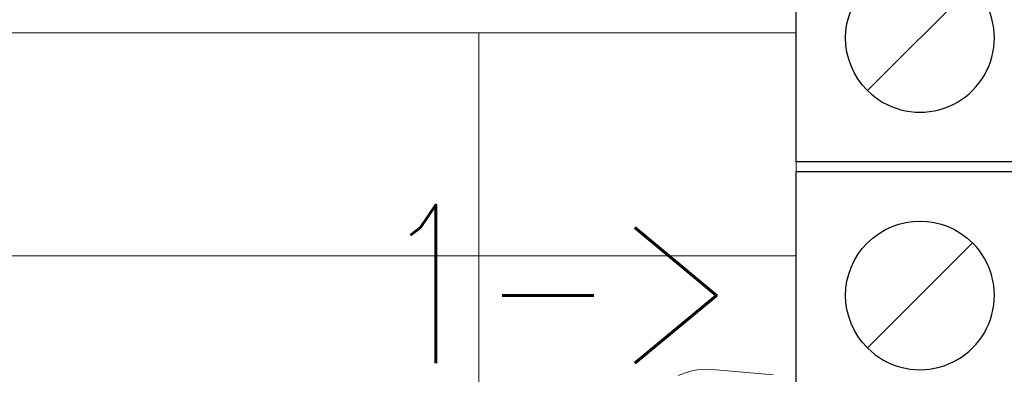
# Model space of a CAD drawing. Header units: centimetres. Extents: x 88729 to 133553, y -16225 to 14174.
# Tile 221 of 231: x 94130 to 94229, y -9185 to -9149. Entities that reach past the tile are written whole.
import ezdxf
from ezdxf.enums import TextEntityAlignment as Align

# ---------------------------------------------------------------- set-up
doc = ezdxf.new("R2010")
doc.units = ezdxf.units.CM
doc.layers.add('A-ARMATURA', color=252, linetype='Continuous', lineweight=5)
for name, color, linetype in [('A-SCIANY', 252, 'Continuous'), ('A-SUFITY', 252, 'Continuous'), ('B-IWE', 252, 'Continuous'), ('B-IWE-KAN', 252, 'Continuous'), ('E_PODKLAD', 7, 'Continuous'), ('R-MET-IWE', 252, 'Continuous'), ('rz_wentylacja', 252, 'Continuous')]:
    doc.layers.add(name, color=color, linetype=linetype)
doc.styles.get("Standard").update_dxf_attribs({"font": 'txt.shx'})

# ---------------------------------------------------------------- blocks, each defined once
blk = doc.blocks.new('A$C04280096')
at = {"layer": 'A-ARMATURA'}
for p, q in [((179.85, -23.06), (184.97, -80.5)), ((184.97, -80.5), (185.28, -85.44)), ((185.28, -85.44), (185.34, -90.2)), ((184.7, -99.21), (184.02, -103.46)), ((185.15, -94.79), (184.7, -99.21)), ((185.34, -90.2), (185.15, -94.79)), ((183.1, -107.54), (181.95, -111.46)), ((184.02, -103.46), (183.1, -107.54)), ((180.58, -115.23), (178.98, -118.84)), ((181.95, -111.46), (180.58, -115.23))]:
    blk.add_line(p, q, dxfattribs=at)
blk = doc.blocks.new('IWE0W')
at = {"layer": 'B-IWE-KAN'}
blk.add_lwpolyline([(0.8536, 0.8536, -1), (0.1464, 0.1464), (0.8536, 0.8536, 1), (0.1464, 0.1464)], format="xyb", dxfattribs=at)
blk = doc.blocks.new('IWE0W011')
at = {"layer": 'B-IWE'}
blk.add_lwpolyline([(0, 0), (25, 0), (25, 25), (0, 25), (0, 0)], dxfattribs=at)
at = {"xscale": 15, "yscale": 15, "zscale": 15}
blk.add_blockref('IWE0W', (5, 5), dxfattribs=at)
at = {"layer": 'R-MET-IWE', "width": 0.75}
blk.add_attdef('NR', text='', height=9.5, dxfattribs=at).set_placement((12.5, 37), align=Align.MIDDLE)
blk = doc.blocks.new('A$Ce817dbbb')
at = {"layer": 'A-SCIANY', "color": 252, "lineweight": 9, "ltscale": 3}
for p, q in [((2676.104, -19616.017), (2806.104, -19616.017)), ((2806.104, -19616.017), (2806.104, -19721.017))]:
    blk.add_line(p, q, dxfattribs=at)
at = {"layer": 'A-SUFITY', "lineweight": 0, "ltscale": 0.1}
for p, q in [((2774.104, -19616.017), (2774.104, -19721.017)), ((2806.104, -19638.517), (2676.104, -19638.517))]:
    blk.add_line(p, q, dxfattribs=at)
at = {"layer": 'A-ARMATURA', "color": 252, "lineweight": 9, "xscale": -0.09999999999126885, "yscale": 0.09999999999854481, "zscale": 0.09999999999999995, "rotation": 270}
blk.add_blockref('A$C04280096', (2806.104, -19668.517), dxfattribs=at)
at = {"layer": 'rz_wentylacja', "color": 252, "lineweight": 9}
ref = blk.add_blockref('IWE0W011', (2831.104, -19604.017), dxfattribs=dict(at, xscale=-1, rotation=90))
ref.add_attrib('NR', '<-1', (2831.104, -19623.373), dxfattribs={"layer": 'R-MET-IWE', "height": 16, "width": 0.75})
ref = blk.add_blockref('IWE0W011', (2831.104, -19630.017), dxfattribs=dict(at, xscale=-1, rotation=90))
ref.add_attrib('NR', '1->', (2764.127, -19649.373), dxfattribs={"layer": 'R-MET-IWE', "height": 16, "width": 0.75})
at = {"layer": 'R-MET-IWE', "color": 252, "lineweight": 9, "width": 0.75}
for tag, rotation, p in [('0-', 90, (-1139.045, -4143.611)), ('0-', 90, (-1113.045, -4143.611)), ('0-', 90, (-1087.045, -4143.611)), ('2-', 90, (-796.045, -4143.611)), ('2-', 90, (-505.045, -4143.611)), ('0-', 90, (-480.045, -4143.611)), ('0-', 90, (-456.045, -4143.611)), ('2-', 90, (-166.045, -4143.611)), ('2-', 90, (-625.663, -4833.611)), ('2-', 90, (-599.663, -4833.611)), ('2-', 90, (-573.663, -4833.611)), ('0-', 180, (-2169.638, -4848.468)), ('0-', 180, (-2169.638, -4873.468)), ('0-', 180, (-2169.638, -4899.468)), ('-2', 90, (-1661.47, -4961.645)), ('-2', 90, (-1636.47, -4961.645)), ('0-', 270, (-1489.782, -4968.061)), ('0-', 270, (-1464.782, -4968.061)), ('0-', 270, (-1439.782, -4968.061)), ('0-', 270, (-1364.782, -4968.061)), ('0-', 270, (-1339.782, -4968.061)), ('0-', 270, (-1314.782, -4968.061)), ('0-', 270, (328.218, -4968.061)), ('0-', 270, (354.218, -4968.061)), ('0-', 270, (1256.218, -4968.061)), ('0-', 270, (1282.218, -4968.061)), ('0-', 90, (-513.045, -5496.611)), ('0-', 90, (-487.045, -5496.611)), ('K.S.-', 90, (-487.045, -5766.111)), ('0-', 90, (-513.045, -5766.111)), ('1-', 90, (-539.045, -6114.611)), ('0-', 90, (-513.045, -6114.611)), ('0-', 90, (-487.045, -6114.611)), ('0-', 90, (301.955, -6545.611)), ('0-', 90, (327.955, -6545.611)), ('0-', 90, (353.955, -6545.611)), ('0-', 90, (416.113, -6545.611)), ('0-', 90, (1255.955, -6545.611)), ('0-', 90, (1281.955, -6545.611)), ('1-', 90, (2382.955, -6845.611)), ('1-', 90, (2408.955, -6845.611)), ('1-', 90, (2434.955, -6845.611)), ('1-', 90, (2827.955, -6845.611)), ('1-', 90, (2853.955, -6845.611)), ('1-', 90, (2879.955, -6845.611)), ('<-2', 90, (-910.64, -10482.409)), ('2->', 90, (-718.146, -10854.38)), ('2->', 90, (-692.146, -10854.38)), ('2->', 90, (-744.146, -10870.803)), ('-0', 90, (-186.093, -12450.121)), ('1-', 90, (2264.472, -12866.38)), ('1-', 90, (2290.472, -12866.38)), ('1-', 90, (2316.472, -12866.38)), ('1-', 90, (2709.472, -12866.38)), ('1-', 90, (2735.472, -12866.38)), ('1-', 90, (2761.472, -12866.38)), ('<-KL', 90, (-700.012, -16780.913)), ('-0', 90, (-179.939, -18957.533)), ('0->', 90, (-1257.528, -23179.046)), ('0->', 90, (-1231.528, -23179.046)), ('0->', 90, (-1205.528, -23179.046)), ('0->', 90, (-600.528, -23179.046)), ('0->', 90, (-574.528, -23179.046)), ('0->', 90, (-1692.528, -24074.046)), ('0->', 90, (-1666.528, -24074.046)), ('0->', 90, (-1640.528, -24074.046)), ('0->', 90, (-1486.528, -24074.046)), ('0->', 90, (-1460.528, -24074.046)), ('0->', 90, (-1434.528, -24074.046)), ('<-0', 90, (-499.818, -24383.565)), ('<-0', 90, (-298.109, -24383.565)), ('<-0', 180, (-587.122, -25088.859)), ('<-0', 270, (-496.631, -25202.677)), ('<-0', 180, (-1353.253, -25419.359)), ('<-0', 180, (-1187.253, -25444.101)), ('<-0', 90, (-179.614, -25454.222)), ('<-0', 90, (-69.593, -26375.359)), ('<-0', 90, (-43.593, -26375.359))]:
    blk.add_attdef(tag, text='', height=17, rotation=rotation, dxfattribs=at).set_placement(p, align=Align.MIDDLE)
for tag, p in [('2-', (1424.812, -4179.204)), ('2-', (1424.812, -4205.204)), ('K.S.-', (-76.891, -4264.204)), ('KL-', (-613.132, -4292.185)), ('1-', (-613.132, -4312.185)), ('1-', (-613.132, -4332.185)), ('K.S.-', (1414.126, -4333.662)), ('0-', (-70.188, -4341.204)), ('0-', (469.812, -4341.204)), ('1-', (-613.132, -4352.185)), ('0-', (1424.812, -4361.204)), ('0-', (-70.188, -4367.204)), ('1-', (469.812, -4367.204)), ('0-', (1099.812, -4368.204)), ('2-', (1424.812, -4387.204)), ('1-', (-70.188, -4393.204)), ('1-', (469.812, -4393.204)), ('1-', (1099.812, -4394.204)), ('2-', (1424.812, -4413.204)), ('2-', (-70.188, -4419.204)), ('2-', (1099.812, -4420.204)), ('2-', (469.812, -4444.204)), ('K.S.-', (-76.891, -4445.204)), ('2-', (1099.812, -4446.204)), ('2-', (469.812, -4470.204)), ('2-', (-825.188, -4496.204)), ('2-', (-825.188, -4522.204)), ('2-', (-70.188, -4574.204)), ('2-', (-70.188, -4600.204)), ('K.S.-', (1089.126, -4600.662)), ('2-', (1099.812, -4653.204)), ('2-', (-70.188, -4669.204)), ('2-', (1099.812, -4679.204)), ('-1', (1806.777, -4690.779)), ('1-', (-70.188, -4695.204)), ('2-', (1099.812, -4705.204)), ('-1', (1806.777, -4716.295)), ('K.S.-', (-73.204, -4721.204)), ('-1', (1806.777, -4743.07)), ('FR-', (-70.188, -4747.204)), ('0-', (-1066.188, -6382.704)), ('0-', (-1066.188, -6408.704)), ('2-', (1729.812, -6586.204)), ('2-', (1729.812, -6612.204)), ('2-', (1729.812, -6638.204)), ('2-', (1729.812, -6664.204)), ('K.S.-', (469.812, -6788.204)), ('1-', (-962.188, -6915.204)), ('1-', (-460.188, -6923.204)), ('1-', (469.812, -6923.204)), ('2-', (1729.812, -6923.204)), ('1-', (-460.188, -6949.204)), ('1-', (469.812, -6949.204)), ('2-', (1729.812, -6949.204)), ('K.S.-', (2901.812, -6960.204)), ('2-', (1729.812, -6975.204)), ('2-', (1729.812, -7001.204)), ('2-', (-460.188, -7026.204)), ('0-', (469.812, -7026.204)), ('2-', (-460.188, -7052.204)), ('0-', (469.812, -7052.204)), ('2-', (-460.188, -7078.204)), ('2-', (469.812, -7078.204)), ('1-', (2901.812, -7088.204)), ('2-', (469.812, -7104.204)), ('1-', (2901.812, -7114.204)), ('0-', (1729.812, -7131.204)), ('2-', (-460.188, -7141.204)), ('0-', (1729.812, -7157.204)), ('2-', (-460.188, -7167.204)), ('2-', (469.812, -7181.204)), ('2-', (1729.812, -7183.204)), ('0-', (-460.188, -7193.204)), ('2-', (469.812, -7207.204)), ('2-', (1729.812, -7209.204)), ('K.S.-', (-470.874, -7217.662)), ('2-', (469.812, -7233.204)), ('2-', (1729.812, -7235.204)), ('1-', (-460.188, -7245.204)), ('2-', (469.812, -7259.204)), ('2-', (1729.812, -7261.204)), ('2-', (1729.812, -7287.204)), ('2-', (-460.188, -7297.204)), ('2->', (-943.671, -10542.973)), ('-1', (1688.294, -10711.548)), ('-1', (1688.294, -10737.548)), ('-1', (1688.294, -10763.548)), ('<-2', (1685.551, -12605.392)), ('2->', (1611.329, -12636.472)), ('2->', (1611.329, -12658.973)), ('2->', (1590.766, -12684.973)), ('K.S.-', (2783.329, -12980.973)), ('2->', (-578.671, -13046.973)), ('2->', (-578.671, -13072.973)), ('<-2', (-476.881, -13105.942)), ('1-', (2783.329, -13108.973)), ('1-', (2783.329, -13134.973)), ('<-1', (-610.787, -16857.829)), ('<-1', (-610.787, -16877.829)), ('<-1', (1688.294, -17218.96)), ('<-1', (1688.294, -17244.96)), ('<-1', (1688.294, -17270.96)), ('<-1', (-478.914, -18553.429)), ('<-0', (-2287.983, -23879.575)), ('<-0', (-2287.983, -23905.575)), ('<-0', (-2287.983, -23931.575)), ('<-0', (-343.077, -24738.183)), ('<-0', (-478.914, -25059.683))]:
    blk.add_attdef(tag, text='', height=17, dxfattribs=at).set_placement(p, align=Align.MIDDLE)

msp = doc.modelspace()

# ---------------------------------------------------------------- block references
at = {"layer": 'E_PODKLAD'}
msp.add_blockref('A$Ce817dbbb', (91401.874, 10465.391), dxfattribs=at)

doc.saveas('drawing.dxf')
